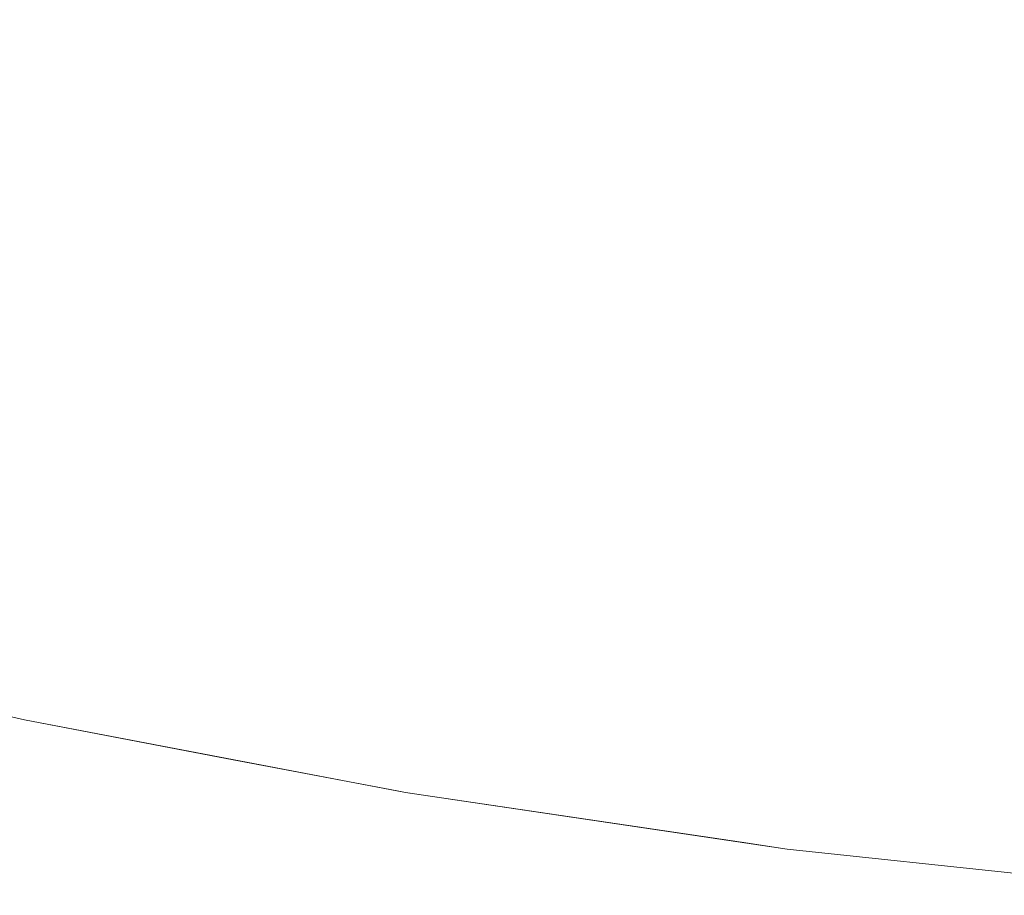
# Model space of a CAD drawing. Header units: centimetres. Extents: x -21.6 to 22.7, y 3.4 to 5.2.
# Tile 9 of 256: x -21.51787 to -21.51053, y 3.40042 to 3.40695. Entities that reach past the tile are written whole.
import ezdxf

# ---------------------------------------------------------------- set-up
doc = ezdxf.new("R2010")
doc.units = ezdxf.units.CM
doc.header["$LTSCALE"] = 2.54
doc.layers.add('Lucido design-1', color=7, linetype='Continuous')

# ---------------------------------------------------------------- blocks, each defined once
blk = doc.blocks.new('Gruppo-4-1')
at = {"color": 7, "linetype": 'Continuous', "lineweight": 9}
for points, invisible_edges in [([(-21.5142634, 3.4079215, -1872.2792876), (-21.515454, 3.4081353, -1872.2792876), (-21.5155901, 3.4070944, -1872.2821254), (-21.514386, 3.4068781, -1872.2821254)], 15), ([(-21.514386, 3.4068781, -1872.2821254), (-21.5131779, 3.4066842, -1872.2821254), (-21.5130689, 3.4077298, -1872.2792876), (-21.5142634, 3.4079215, -1872.2792876)], 15), ([(-21.5118708, 3.4075603, -1872.2792876), (-21.5130689, 3.4077298, -1872.2792876), (-21.5131779, 3.4066842, -1872.2821254), (-21.5119664, 3.4065128, -1872.2821254)], 15), ([(-21.5131244, 3.4071971, -1872.9503275), (-21.5130689, 3.4077298, -1872.9517404), (-21.5106697, 3.4074132, -1872.9517404), (-21.5107115, 3.4068786, -1872.9503275)], 15), ([(-21.5167897, 3.4073328, -1872.2821254), (-21.5179846, 3.4075932, -1872.2821254), (-21.5181348, 3.4066379, -1872.2850088), (-21.5169276, 3.4063748, -1872.2850088)], 15), ([(-21.5180613, 3.4071054, -1872.9474665), (-21.5179846, 3.4075932, -1872.9489027), (-21.5155901, 3.4070944, -1872.9489027), (-21.5156541, 3.4066039, -1872.9474665)], 15), ([(-21.5131244, 3.4071971, -1872.9503275), (-21.5131779, 3.4066842, -1872.9489027), (-21.5155901, 3.4070944, -1872.9489027), (-21.5155233, 3.4076049, -1872.9503275)], 15), ([(-21.5119664, 3.4065128, -1872.2821254), (-21.5107517, 3.406364, -1872.2821254), (-21.5106697, 3.4074132, -1872.2792876), (-21.5118708, 3.4075603, -1872.2792876)], 15), ([(-21.509466, 3.4072885, -1872.2792876), (-21.5106697, 3.4074132, -1872.2792876), (-21.5107517, 3.406364, -1872.2821254), (-21.5095343, 3.4062379, -1872.2821254)], 15), ([(-21.5107115, 3.4068786, -1872.9503275), (-21.5106697, 3.4074132, -1872.9517404), (-21.50826, 3.4071863, -1872.9517404), (-21.5082879, 3.4066505, -1872.9503275)], 15), ([(-21.5169276, 3.4063748, -1872.2850088), (-21.5157155, 3.4061339, -1872.2850088), (-21.5155901, 3.4070944, -1872.2821254), (-21.5167897, 3.4073328, -1872.2821254)], 15), ([(-21.5107115, 3.4068786, -1872.9503275), (-21.5107517, 3.406364, -1872.9489027), (-21.5131779, 3.4066842, -1872.9489027), (-21.5131244, 3.4071971, -1872.9503275)], 15), ([(-21.5156541, 3.4066039, -1872.9474665), (-21.5157155, 3.4061339, -1872.9460193), (-21.5181348, 3.4066379, -1872.9460193), (-21.5180613, 3.4071054, -1872.9474665)], 15), ([(-21.514386, 3.4068781, -1872.2821254), (-21.5155901, 3.4070944, -1872.2821254), (-21.5157155, 3.4061339, -1872.2850088), (-21.5144991, 3.4059155, -1872.2850088)], 15), ([(-21.5156541, 3.4066039, -1872.9474665), (-21.5155901, 3.4070944, -1872.9489027), (-21.5131779, 3.4066842, -1872.9489027), (-21.5132293, 3.4061916, -1872.9474665)], 15), ([(-21.5144991, 3.4059155, -1872.2850088), (-21.5132785, 3.4057196, -1872.2850088), (-21.5131779, 3.4066842, -1872.2821254), (-21.514386, 3.4068781, -1872.2821254)], 15), ([(-21.5082879, 3.4066505, -1872.9503275), (-21.5083147, 3.4061346, -1872.9489027), (-21.5107517, 3.406364, -1872.9489027), (-21.5107115, 3.4068786, -1872.9503275)], 15), ([(-21.5169276, 3.4063748, -1872.2850088), (-21.5181348, 3.4066379, -1872.2850088), (-21.518272, 3.4057653, -1872.2879344), (-21.5170535, 3.4054997, -1872.2879344)], 15), ([(-21.518205, 3.4061911, -1872.9445615), (-21.5181348, 3.4066379, -1872.9460193), (-21.5157155, 3.4061339, -1872.9460193), (-21.5157742, 3.4056847, -1872.9445615)], 15), ([(-21.5119664, 3.4065128, -1872.2821254), (-21.5131779, 3.4066842, -1872.2821254), (-21.5132785, 3.4057196, -1872.2850088), (-21.5120545, 3.4055464, -1872.2850088)], 15), ([(-21.5132293, 3.4061916, -1872.9474665), (-21.5131779, 3.4066842, -1872.9489027), (-21.5107517, 3.406364, -1872.9489027), (-21.5107903, 3.4058697, -1872.9474665)], 15), ([(-21.5132293, 3.4061916, -1872.9474665), (-21.5132785, 3.4057196, -1872.9460193), (-21.5157155, 3.4061339, -1872.9460193), (-21.5156541, 3.4066039, -1872.9474665)], 15), ([(-21.5120545, 3.4055464, -1872.2850088), (-21.5108273, 3.405396, -1872.2850088), (-21.5107517, 3.406364, -1872.2821254), (-21.5119664, 3.4065128, -1872.2821254)], 15), ([(-21.5170535, 3.4054997, -1872.2879344), (-21.5158302, 3.4052566, -1872.2879344), (-21.5157155, 3.4061339, -1872.2850088), (-21.5169276, 3.4063748, -1872.2850088)], 15), ([(-21.5095343, 3.4062379, -1872.2821254), (-21.5107517, 3.406364, -1872.2821254), (-21.5108273, 3.405396, -1872.2850088), (-21.5095973, 3.4052686, -1872.2850088)], 15), ([(-21.5107903, 3.4058697, -1872.9474665), (-21.5107517, 3.406364, -1872.9489027), (-21.5083147, 3.4061346, -1872.9489027), (-21.5083405, 3.4056391, -1872.9474665)], 15), ([(-21.5157742, 3.4056847, -1872.9445615), (-21.5158302, 3.4052566, -1872.9430936), (-21.518272, 3.4057653, -1872.9430936), (-21.518205, 3.4061911, -1872.9445615)], 15), ([(-21.5144991, 3.4059155, -1872.2850088), (-21.5157155, 3.4061339, -1872.2850088), (-21.5158302, 3.4052566, -1872.2879344), (-21.5146023, 3.4050361, -1872.2879344)], 15), ([(-21.5157742, 3.4056847, -1872.9445615), (-21.5157155, 3.4061339, -1872.9460193), (-21.5132785, 3.4057196, -1872.9460193), (-21.5133256, 3.4052684, -1872.9445615)], 15), ([(-21.5107903, 3.4058697, -1872.9474665), (-21.5108273, 3.405396, -1872.9460193), (-21.5132785, 3.4057196, -1872.9460193), (-21.5132293, 3.4061916, -1872.9474665)], 15), ([(-21.5146023, 3.4050361, -1872.2879344), (-21.5133705, 3.4048384, -1872.2879344), (-21.5132785, 3.4057196, -1872.2850088), (-21.5144991, 3.4059155, -1872.2850088)], 15), ([(-21.5083405, 3.4056391, -1872.9474665), (-21.5083652, 3.4051643, -1872.9460193), (-21.5108273, 3.405396, -1872.9460193), (-21.5107903, 3.4058697, -1872.9474665)], 15), ([(-21.5170535, 3.4054997, -1872.2879344), (-21.518272, 3.4057653, -1872.2879344), (-21.5183958, 3.4049778, -1872.2908986), (-21.5171672, 3.40471, -1872.2908986)], 15), ([(-21.5183356, 3.4053608, -1872.9416161), (-21.518272, 3.4057653, -1872.9430936), (-21.5158302, 3.4052566, -1872.9430936), (-21.5158833, 3.4048499, -1872.9416161)], 15), ([(-21.5133256, 3.4052684, -1872.9445615), (-21.5133705, 3.4048384, -1872.9430936), (-21.5158302, 3.4052566, -1872.9430936), (-21.5157742, 3.4056847, -1872.9445615)], 15), ([(-21.5120545, 3.4055464, -1872.2850088), (-21.5132785, 3.4057196, -1872.2850088), (-21.5133705, 3.4048384, -1872.2879344), (-21.512135, 3.4046636, -1872.2879344)], 15), ([(-21.5133256, 3.4052684, -1872.9445615), (-21.5132785, 3.4057196, -1872.9460193), (-21.5108273, 3.405396, -1872.9460193), (-21.5108626, 3.4049433, -1872.9445615)], 15), ([(-21.512135, 3.4046636, -1872.2879344), (-21.5108963, 3.4045119, -1872.2879344), (-21.5108273, 3.405396, -1872.2850088), (-21.5120545, 3.4055464, -1872.2850088)], 15), ([(-21.5171672, 3.40471, -1872.2908986), (-21.5159336, 3.4044649, -1872.2908986), (-21.5158302, 3.4052566, -1872.2879344), (-21.5170535, 3.4054997, -1872.2879344)], 15), ([(-21.5095973, 3.4052686, -1872.2850088), (-21.5108273, 3.405396, -1872.2850088), (-21.5108963, 3.4045119, -1872.2879344), (-21.5096549, 3.4043833, -1872.2879344)], 15), ([(-21.5108626, 3.4049433, -1872.9445615), (-21.5108273, 3.405396, -1872.9460193), (-21.5083652, 3.4051643, -1872.9460193), (-21.5083888, 3.4047104, -1872.9445615)], 15), ([(-21.5158833, 3.4048499, -1872.9416161), (-21.5159336, 3.4044649, -1872.9401294), (-21.5183958, 3.4049778, -1872.9401294), (-21.5183356, 3.4053608, -1872.9416161)], 15), ([(-21.5146023, 3.4050361, -1872.2879344), (-21.5158302, 3.4052566, -1872.2879344), (-21.5159336, 3.4044649, -1872.2908986), (-21.5146956, 3.4042426, -1872.2908986)], 15), ([(-21.5158833, 3.4048499, -1872.9416161), (-21.5158302, 3.4052566, -1872.9430936), (-21.5133705, 3.4048384, -1872.9430936), (-21.5134131, 3.4044299, -1872.9416161)], 15), ([(-21.5108626, 3.4049433, -1872.9445615), (-21.5108963, 3.4045119, -1872.9430936), (-21.5133705, 3.4048384, -1872.9430936), (-21.5133256, 3.4052684, -1872.9445615)], 15), ([(-21.5146956, 3.4042426, -1872.2908986), (-21.5134534, 3.4040432, -1872.2908986), (-21.5133705, 3.4048384, -1872.2879344), (-21.5146023, 3.4050361, -1872.2879344)], 15), ([(-21.5171672, 3.40471, -1872.2908986), (-21.5183958, 3.4049778, -1872.2908986), (-21.5185059, 3.4042776, -1872.2938976), (-21.5172682, 3.4040079, -1872.2938976)], 15), ([(-21.5184526, 3.4046167, -1872.938634), (-21.5183958, 3.4049778, -1872.9401294), (-21.5159336, 3.4044649, -1872.9401294), (-21.5159811, 3.4041018, -1872.938634)], 15), ([(-21.5083888, 3.4047104, -1872.9445615), (-21.5084113, 3.4042779, -1872.9430936), (-21.5108963, 3.4045119, -1872.9430936), (-21.5108626, 3.4049433, -1872.9445615)], 15), ([(-21.5134131, 3.4044299, -1872.9416161), (-21.5134534, 3.4040432, -1872.9401294), (-21.5159336, 3.4044649, -1872.9401294), (-21.5158833, 3.4048499, -1872.9416161)], 15), ([(-21.512135, 3.4046636, -1872.2879344), (-21.5133705, 3.4048384, -1872.2879344), (-21.5134534, 3.4040432, -1872.2908986), (-21.5122076, 3.4038669, -1872.2908986)], 15), ([(-21.5134131, 3.4044299, -1872.9416161), (-21.5133705, 3.4048384, -1872.9430936), (-21.5108963, 3.4045119, -1872.9430936), (-21.5109283, 3.404102, -1872.9416161)], 15), ([(-21.5172682, 3.4040079, -1872.2938976), (-21.5160256, 3.4037609, -1872.2938976), (-21.5159336, 3.4044649, -1872.2908986), (-21.5171672, 3.40471, -1872.2908986)], 15), ([(-21.5122076, 3.4038669, -1872.2908986), (-21.5109586, 3.4037139, -1872.2908986), (-21.5108963, 3.4045119, -1872.2879344), (-21.512135, 3.4046636, -1872.2879344)], 15), ([(-21.5159811, 3.4041018, -1872.938634), (-21.5160256, 3.4037609, -1872.9371304), (-21.5185059, 3.4042776, -1872.9371304), (-21.5184526, 3.4046167, -1872.938634)], 15), ([(-21.5096549, 3.4043833, -1872.2879344), (-21.5108963, 3.4045119, -1872.2879344), (-21.5109586, 3.4037139, -1872.2908986), (-21.5097069, 3.4035843, -1872.2908986)], 15), ([(-21.5109283, 3.404102, -1872.9416161), (-21.5108963, 3.4045119, -1872.9430936), (-21.5084113, 3.4042779, -1872.9430936), (-21.5084326, 3.403867, -1872.9416161)], 15), ([(-21.5146956, 3.4042426, -1872.2908986), (-21.5159336, 3.4044649, -1872.2908986), (-21.5160256, 3.4037609, -1872.2938976), (-21.5147784, 3.4035369, -1872.2938976)], 15), ([(-21.5159811, 3.4041018, -1872.938634), (-21.5159336, 3.4044649, -1872.9401294), (-21.5134534, 3.4040432, -1872.9401294), (-21.5134914, 3.4036785, -1872.938634)], 15), ([(-21.5109283, 3.404102, -1872.9416161), (-21.5109586, 3.4037139, -1872.9401294), (-21.5134534, 3.4040432, -1872.9401294), (-21.5134131, 3.4044299, -1872.9416161)], 15), ([(-21.5172682, 3.4040079, -1872.2938976), (-21.5185059, 3.4042776, -1872.2938976), (-21.5186019, 3.4036666, -1872.2969274), (-21.5173564, 3.4033952, -1872.2969274)], 15), ([(-21.5185557, 3.4039608, -1872.9356192), (-21.5185059, 3.4042776, -1872.9371304), (-21.5160256, 3.4037609, -1872.9371304), (-21.5160672, 3.4034425, -1872.9356192)], 15), ([(-21.5147784, 3.4035369, -1872.2938976), (-21.5135271, 3.4033361, -1872.2938976), (-21.5134534, 3.4040432, -1872.2908986), (-21.5146956, 3.4042426, -1872.2908986)], 15), ([(-21.5134914, 3.4036785, -1872.938634), (-21.5135271, 3.4033361, -1872.9371304), (-21.5160256, 3.4037609, -1872.9371304), (-21.5159811, 3.4041018, -1872.938634)], 15), ([(-21.5084326, 3.403867, -1872.9416161), (-21.5084528, 3.403478, -1872.9401294), (-21.5109586, 3.4037139, -1872.9401294), (-21.5109283, 3.404102, -1872.9416161)], 15), ([(-21.5173564, 3.4033952, -1872.2969274), (-21.5161059, 3.4031467, -1872.2969274), (-21.5160256, 3.4037609, -1872.2938976), (-21.5172682, 3.4040079, -1872.2938976)], 15), ([(-21.5122076, 3.4038669, -1872.2908986), (-21.5134534, 3.4040432, -1872.2908986), (-21.5135271, 3.4033361, -1872.2938976), (-21.5122722, 3.4031586, -1872.2938976)], 15), ([(-21.5134914, 3.4036785, -1872.938634), (-21.5134534, 3.4040432, -1872.9401294), (-21.5109586, 3.4037139, -1872.9401294), (-21.5109872, 3.403348, -1872.938634)], 15), ([(-21.5160672, 3.4034425, -1872.9356192), (-21.5161059, 3.4031467, -1872.9341007), (-21.5186019, 3.4036666, -1872.9341007), (-21.5185557, 3.4039608, -1872.9356192)], 15), ([(-21.5122722, 3.4031586, -1872.2938976), (-21.511014, 3.4030044, -1872.2938976), (-21.5109586, 3.4037139, -1872.2908986), (-21.5122076, 3.4038669, -1872.2908986)], 15), ([(-21.5147784, 3.4035369, -1872.2938976), (-21.5160256, 3.4037609, -1872.2938976), (-21.5161059, 3.4031467, -1872.2969274), (-21.5148508, 3.4029213, -1872.2969274)], 15), ([(-21.5160672, 3.4034425, -1872.9356192), (-21.5160256, 3.4037609, -1872.9371304), (-21.5135271, 3.4033361, -1872.9371304), (-21.5135605, 3.4030163, -1872.9356192)], 15), ([(-21.5097069, 3.4035843, -1872.2908986), (-21.5109586, 3.4037139, -1872.2908986), (-21.511014, 3.4030044, -1872.2938976), (-21.5097531, 3.4028738, -1872.2938976)], 15), ([(-21.5109872, 3.403348, -1872.938634), (-21.5109586, 3.4037139, -1872.9401294), (-21.5084528, 3.403478, -1872.9401294), (-21.5084719, 3.4031112, -1872.938634)], 15), ([(-21.5173564, 3.4033952, -1872.2969274), (-21.5186019, 3.4036666, -1872.2969274), (-21.5186837, 3.4031467, -1872.2999838), (-21.5174315, 3.4028737, -1872.2999838)], 15), ([(-21.5186446, 3.4033952, -1872.9325755), (-21.5186019, 3.4036666, -1872.9341007), (-21.5161059, 3.4031467, -1872.9341007), (-21.5161415, 3.4028737, -1872.9325755)], 15), ([(-21.5109872, 3.403348, -1872.938634), (-21.511014, 3.4030044, -1872.9371304), (-21.5135271, 3.4033361, -1872.9371304), (-21.5134914, 3.4036785, -1872.938634)], 15), ([(-21.5148508, 3.4029213, -1872.2969274), (-21.5135915, 3.4027192, -1872.2969274), (-21.5135271, 3.4033361, -1872.2938976), (-21.5147784, 3.4035369, -1872.2938976)], 15), ([(-21.5135605, 3.4030163, -1872.9356192), (-21.5135915, 3.4027192, -1872.9341007), (-21.5161059, 3.4031467, -1872.9341007), (-21.5160672, 3.4034425, -1872.9356192)], 15), ([(-21.5161415, 3.4028737, -1872.9325755), (-21.5161742, 3.4026239, -1872.9310442), (-21.5186837, 3.4031467, -1872.9310442), (-21.5186446, 3.4033952, -1872.9325755)], 15), ([(-21.5174315, 3.4028737, -1872.2999838), (-21.5161742, 3.4026239, -1872.2999838), (-21.5161059, 3.4031467, -1872.2969274), (-21.5173564, 3.4033952, -1872.2969274)], 15), ([(-21.5122722, 3.4031586, -1872.2938976), (-21.5135271, 3.4033361, -1872.2938976), (-21.5135915, 3.4027192, -1872.2969274), (-21.5123285, 3.4025405, -1872.2969274)], 15), ([(-21.5135605, 3.4030163, -1872.9356192), (-21.5135271, 3.4033361, -1872.9371304), (-21.511014, 3.4030044, -1872.9371304), (-21.5110391, 3.4026835, -1872.9356192)], 15), ([(-21.5084719, 3.4031112, -1872.938634), (-21.5084898, 3.4027668, -1872.9371304), (-21.511014, 3.4030044, -1872.9371304), (-21.5109872, 3.403348, -1872.938634)], 15), ([(-21.5174315, 3.4028737, -1872.2999838), (-21.5186837, 3.4031467, -1872.2999838), (-21.5187509, 3.4027192, -1872.3030627), (-21.5174932, 3.402445, -1872.3030627)], 15), ([(-21.5187191, 3.4029213, -1872.9295074), (-21.5186837, 3.4031467, -1872.9310442), (-21.5161742, 3.4026239, -1872.9310442), (-21.5162038, 3.4023973, -1872.9295074)], 15), ([(-21.5148508, 3.4029213, -1872.2969274), (-21.5161059, 3.4031467, -1872.2969274), (-21.5161742, 3.4026239, -1872.2999838), (-21.5149123, 3.4023973, -1872.2999838)], 15), ([(-21.5161415, 3.4028737, -1872.9325755), (-21.5161059, 3.4031467, -1872.9341007), (-21.5135915, 3.4027192, -1872.9341007), (-21.5136201, 3.402445, -1872.9325755)], 15), ([(-21.5123285, 3.4025405, -1872.2969274), (-21.5110624, 3.4023854, -1872.2969274), (-21.511014, 3.4030044, -1872.2938976), (-21.5122722, 3.4031586, -1872.2938976)], 15), ([(-21.5110391, 3.4026835, -1872.9356192), (-21.5110624, 3.4023854, -1872.9341007), (-21.5135915, 3.4027192, -1872.9341007), (-21.5135605, 3.4030163, -1872.9356192)], 15), ([(-21.5097531, 3.4028738, -1872.2938976), (-21.511014, 3.4030044, -1872.2938976), (-21.5110624, 3.4023854, -1872.2969274), (-21.5097934, 3.4022539, -1872.2969274)], 15), ([(-21.5110391, 3.4026835, -1872.9356192), (-21.511014, 3.4030044, -1872.9371304), (-21.5084898, 3.4027668, -1872.9371304), (-21.5085066, 3.4024451, -1872.9356192)], 15), ([(-21.5162038, 3.4023973, -1872.9295074), (-21.5162303, 3.4021941, -1872.9279654), (-21.5187509, 3.4027192, -1872.9279654), (-21.5187191, 3.4029213, -1872.9295074)], 15), ([(-21.5149123, 3.4023973, -1872.2999838), (-21.5136463, 3.4021941, -1872.2999838), (-21.5135915, 3.4027192, -1872.2969274), (-21.5148508, 3.4029213, -1872.2969274)], 15), ([(-21.5174932, 3.402445, -1872.3030627), (-21.5162303, 3.4021941, -1872.3030627), (-21.5161742, 3.4026239, -1872.2999838), (-21.5174315, 3.4028737, -1872.2999838)], 15), ([(-21.5136201, 3.402445, -1872.9325755), (-21.5136463, 3.4021941, -1872.9310442), (-21.5161742, 3.4026239, -1872.9310442), (-21.5161415, 3.4028737, -1872.9325755)], 15), ([(-21.5174932, 3.402445, -1872.3030627), (-21.5187509, 3.4027192, -1872.3030627), (-21.5188034, 3.4023854, -1872.3061596), (-21.5175413, 3.4021103, -1872.3061596)], 15), ([(-21.518779, 3.4025405, -1872.9264189), (-21.5187509, 3.4027192, -1872.9279654), (-21.5162303, 3.4021941, -1872.9279654), (-21.5162538, 3.4020144, -1872.9264189)], 15), ([(-21.5123285, 3.4025405, -1872.2969274), (-21.5135915, 3.4027192, -1872.2969274), (-21.5136463, 3.4021941, -1872.2999838), (-21.5123765, 3.4020144, -1872.2999838)], 15), ([(-21.5136201, 3.402445, -1872.9325755), (-21.5135915, 3.4027192, -1872.9341007), (-21.5110624, 3.4023854, -1872.9341007), (-21.5110838, 3.4021103, -1872.9325755)], 15), ([(-21.5085066, 3.4024451, -1872.9356192), (-21.5085221, 3.4021462, -1872.9341007), (-21.5110624, 3.4023854, -1872.9341007), (-21.5110391, 3.4026835, -1872.9356192)], 15), ([(-21.5149123, 3.4023973, -1872.2999838), (-21.5161742, 3.4026239, -1872.2999838), (-21.5162303, 3.4021941, -1872.3030627), (-21.5149629, 3.4019665, -1872.3030627)], 15), ([(-21.5162038, 3.4023973, -1872.9295074), (-21.5161742, 3.4026239, -1872.9310442), (-21.5136463, 3.4021941, -1872.9310442), (-21.51367, 3.4019665, -1872.9295074)], 15), ([(-21.5162538, 3.4020144, -1872.9264189), (-21.5162742, 3.4018585, -1872.9248685), (-21.5188034, 3.4023854, -1872.9248685), (-21.518779, 3.4025405, -1872.9264189)], 15), ([(-21.5123765, 3.4020144, -1872.2999838), (-21.5111035, 3.4018585, -1872.2999838), (-21.5110624, 3.4023854, -1872.2969274), (-21.5123285, 3.4025405, -1872.2969274)], 15), ([(-21.5206655, 3.4023876, -1872.915514), (-21.5178324, 3.4017263, -1872.915514), (-21.5178324, 3.4017263, -1872.315514), (-21.518868, 3.401968, -1872.315514)], 10), ([(-21.5188692, 3.4019665, -1872.9170764), (-21.5178324, 3.4017263, -1872.915514), (-21.5206655, 3.4023876, -1872.915514)], 9), ([(-21.5175413, 3.4021103, -1872.3061596), (-21.5188034, 3.4023854, -1872.3061596), (-21.518841, 3.4021462, -1872.3092701), (-21.5175758, 3.4018705, -1872.3092701)], 15), ([(-21.5188241, 3.4022539, -1872.9233146), (-21.5188034, 3.4023854, -1872.9248685), (-21.5162742, 3.4018585, -1872.9248685), (-21.5162915, 3.4017263, -1872.9233146)], 15), ([(-21.5175413, 3.4021103, -1872.3061596), (-21.5162742, 3.4018585, -1872.3061596), (-21.5162303, 3.4021941, -1872.3030627), (-21.5174932, 3.402445, -1872.3030627)], 15), ([(-21.51367, 3.4019665, -1872.9295074), (-21.5136913, 3.4017624, -1872.9279654), (-21.5162303, 3.4021941, -1872.9279654), (-21.5162038, 3.4023973, -1872.9295074)], 15), ([(-21.5149629, 3.4019665, -1872.3030627), (-21.5136913, 3.4017624, -1872.3030627), (-21.5136463, 3.4021941, -1872.2999838), (-21.5149123, 3.4023973, -1872.2999838)], 15), ([(-21.5110838, 3.4021103, -1872.9325755), (-21.5111035, 3.4018585, -1872.9310442), (-21.5136463, 3.4021941, -1872.9310442), (-21.5136201, 3.402445, -1872.9325755)], 15), ([(-21.5097934, 3.4022539, -1872.2969274), (-21.5110624, 3.4023854, -1872.2969274), (-21.5111035, 3.4018585, -1872.2999838), (-21.5098277, 3.4017263, -1872.2999838)], 15), ([(-21.5110838, 3.4021103, -1872.9325755), (-21.5110624, 3.4023854, -1872.9341007), (-21.5085221, 3.4021462, -1872.9341007), (-21.5085364, 3.4018705, -1872.9325755)], 15), ([(-21.5162915, 3.4017263, -1872.9233146), (-21.5163056, 3.4016181, -1872.9217579), (-21.518841, 3.4021462, -1872.9217579), (-21.5188241, 3.4022539, -1872.9233146)], 15), ([(-21.5149629, 3.4019665, -1872.3030627), (-21.5162303, 3.4021941, -1872.3030627), (-21.5162742, 3.4018585, -1872.3061596), (-21.5150024, 3.4016301, -1872.3061596)], 15), ([(-21.5162538, 3.4020144, -1872.9264189), (-21.5162303, 3.4021941, -1872.9279654), (-21.5136913, 3.4017624, -1872.9279654), (-21.5137101, 3.4015819, -1872.9264189)], 15), ([(-21.5123765, 3.4020144, -1872.2999838), (-21.5136463, 3.4021941, -1872.2999838), (-21.5136913, 3.4017624, -1872.3030627), (-21.5124159, 3.4015819, -1872.3030627)], 15), ([(-21.51367, 3.4019665, -1872.9295074), (-21.5136463, 3.4021941, -1872.9310442), (-21.5111035, 3.4018585, -1872.9310442), (-21.5111213, 3.4016301, -1872.9295074)], 15), ([(-21.5175758, 3.4018705, -1872.3092701), (-21.518841, 3.4021462, -1872.3092701), (-21.5188636, 3.4020025, -1872.3123898), (-21.5175966, 3.4017263, -1872.3123898)], 15), ([(-21.5188542, 3.4020624, -1872.920199), (-21.518841, 3.4021462, -1872.9217579), (-21.5163056, 3.4016181, -1872.9217579), (-21.5163166, 3.4015338, -1872.920199)], 15), ([(-21.5175758, 3.4018705, -1872.3092701), (-21.5163056, 3.4016181, -1872.3092701), (-21.5162742, 3.4018585, -1872.3061596), (-21.5175413, 3.4021103, -1872.3061596)], 15), ([(-21.5085364, 3.4018705, -1872.9325755), (-21.5085496, 3.4016181, -1872.9310442), (-21.5111035, 3.4018585, -1872.9310442), (-21.5110838, 3.4021103, -1872.9325755)], 15), ([(-21.5163166, 3.4015338, -1872.920199), (-21.5163245, 3.4014735, -1872.9186383), (-21.5188636, 3.4020025, -1872.9186383), (-21.5188542, 3.4020624, -1872.920199)], 15), ([(-21.5137101, 3.4015819, -1872.9264189), (-21.5137264, 3.4014253, -1872.9248685), (-21.5162742, 3.4018585, -1872.9248685), (-21.5162538, 3.4020144, -1872.9264189)], 15), ([(-21.5124159, 3.4015819, -1872.3030627), (-21.5111373, 3.4014253, -1872.3030627), (-21.5111035, 3.4018585, -1872.2999838), (-21.5123765, 3.4020144, -1872.2999838)], 15), ([(-21.5188692, 3.4019665, -1872.9170764), (-21.5188636, 3.4020025, -1872.9186383), (-21.5163245, 3.4014735, -1872.9186383), (-21.5163292, 3.4014374, -1872.9170764)], 15), ([(-21.5178324, 3.4017263, -1872.915514), (-21.5188692, 3.4019665, -1872.9170764), (-21.5163292, 3.4014374, -1872.9170764)], 11), ([(-21.5175966, 3.4017263, -1872.3123898), (-21.5188636, 3.4020025, -1872.3123898), (-21.518868, 3.401968, -1872.315514), (-21.5178324, 3.4017263, -1872.315514)], 11), ([(-21.5150024, 3.4016301, -1872.3061596), (-21.5137264, 3.4014253, -1872.3061596), (-21.5136913, 3.4017624, -1872.3030627), (-21.5149629, 3.4019665, -1872.3030627)], 15), ([(-21.5111213, 3.4016301, -1872.9295074), (-21.5111373, 3.4014253, -1872.9279654), (-21.5136913, 3.4017624, -1872.9279654), (-21.51367, 3.4019665, -1872.9295074)], 15), ([(-21.5175966, 3.4017263, -1872.3123898), (-21.5163245, 3.4014735, -1872.3123898), (-21.5163056, 3.4016181, -1872.3092701), (-21.5175758, 3.4018705, -1872.3092701)], 15), ([(-21.5150024, 3.4016301, -1872.3061596), (-21.5162742, 3.4018585, -1872.3061596), (-21.5163056, 3.4016181, -1872.3092701), (-21.5150307, 3.4013891, -1872.3092701)], 15), ([(-21.5162915, 3.4017263, -1872.9233146), (-21.5162742, 3.4018585, -1872.9248685), (-21.5137264, 3.4014253, -1872.9248685), (-21.5137403, 3.4012926, -1872.9233146)], 15), ([(-21.5098277, 3.4017263, -1872.2999838), (-21.5111035, 3.4018585, -1872.2999838), (-21.5111373, 3.4014253, -1872.3030627), (-21.5098559, 3.4012926, -1872.3030627)], 15), ([(-21.5111213, 3.4016301, -1872.9295074), (-21.5111035, 3.4018585, -1872.9310442), (-21.5085496, 3.4016181, -1872.9310442), (-21.5085615, 3.4013891, -1872.9295074)], 15), ([(-21.5178324, 3.4017263, -1872.315514), (-21.516328, 3.4014399, -1872.315514), (-21.5163245, 3.4014735, -1872.3123898), (-21.5175966, 3.4017263, -1872.3123898)], 14), ([(-21.5150532, 3.4011971, -1872.315514), (-21.516328, 3.4014399, -1872.315514), (-21.5178324, 3.4017263, -1872.915514), (-21.5149923, 3.4011855, -1872.915514)], 10), ([(-21.516328, 3.4014399, -1872.315514), (-21.5178324, 3.4017263, -1872.315514), (-21.5178324, 3.4017263, -1872.915514)], 10), ([(-21.5163292, 3.4014374, -1872.9170764), (-21.5149923, 3.4011855, -1872.915514), (-21.5178324, 3.4017263, -1872.915514)], 9), ([(-21.5137403, 3.4012926, -1872.9233146), (-21.5137516, 3.4011838, -1872.9217579), (-21.5163056, 3.4016181, -1872.9217579), (-21.5162915, 3.4017263, -1872.9233146)], 15), ([(-21.5124159, 3.4015819, -1872.3030627), (-21.5136913, 3.4017624, -1872.3030627), (-21.5137264, 3.4014253, -1872.3061596), (-21.5124467, 3.4012442, -1872.3061596)], 15), ([(-21.5137101, 3.4015819, -1872.9264189), (-21.5136913, 3.4017624, -1872.9279654), (-21.5111373, 3.4014253, -1872.9279654), (-21.5111515, 3.4012442, -1872.9264189)], 15), ([(-21.5150307, 3.4013891, -1872.3092701), (-21.5163056, 3.4016181, -1872.3092701), (-21.5163245, 3.4014735, -1872.3123898), (-21.5150477, 3.4012442, -1872.3123898)], 15), ([(-21.5163166, 3.4015338, -1872.920199), (-21.5163056, 3.4016181, -1872.9217579), (-21.5137516, 3.4011838, -1872.9217579), (-21.5137605, 3.4010992, -1872.920199)], 15), ([(-21.5150307, 3.4013891, -1872.3092701), (-21.5137516, 3.4011838, -1872.3092701), (-21.5137264, 3.4014253, -1872.3061596), (-21.5150024, 3.4016301, -1872.3061596)], 15), ([(-21.5111515, 3.4012442, -1872.9264189), (-21.5111637, 3.4010871, -1872.9248685), (-21.5137264, 3.4014253, -1872.9248685), (-21.5137101, 3.4015819, -1872.9264189)], 15), ([(-21.5124467, 3.4012442, -1872.3061596), (-21.5111637, 3.4010871, -1872.3061596), (-21.5111373, 3.4014253, -1872.3030627), (-21.5124159, 3.4015819, -1872.3030627)], 15), ([(-21.5085615, 3.4013891, -1872.9295074), (-21.5085721, 3.4011838, -1872.9279654), (-21.5111373, 3.4014253, -1872.9279654), (-21.5111213, 3.4016301, -1872.9295074)], 15), ([(-21.5137605, 3.4010992, -1872.920199), (-21.5137668, 3.4010387, -1872.9186383), (-21.5163245, 3.4014735, -1872.9186383), (-21.5163166, 3.4015338, -1872.920199)], 15), ([(-21.5163292, 3.4014374, -1872.9170764), (-21.5163245, 3.4014735, -1872.9186383), (-21.5137668, 3.4010387, -1872.9186383), (-21.5137706, 3.4010023, -1872.9170764)], 15), ([(-21.5137706, 3.4010023, -1872.9170764), (-21.5149923, 3.4011855, -1872.915514), (-21.5163292, 3.4014374, -1872.9170764)], 11), ([(-21.5150477, 3.4012442, -1872.3123898), (-21.5163245, 3.4014735, -1872.3123898), (-21.516328, 3.4014399, -1872.315514), (-21.5150532, 3.4011971, -1872.315514)], 11), ([(-21.5124467, 3.4012442, -1872.3061596), (-21.5137264, 3.4014253, -1872.3061596), (-21.5137516, 3.4011838, -1872.3092701), (-21.5124688, 3.4010023, -1872.3092701)], 15), ([(-21.5137403, 3.4012926, -1872.9233146), (-21.5137264, 3.4014253, -1872.9248685), (-21.5111637, 3.4010871, -1872.9248685), (-21.5111741, 3.4009539, -1872.9233146)], 15), ([(-21.5098559, 3.4012926, -1872.3030627), (-21.5111373, 3.4014253, -1872.3030627), (-21.5111637, 3.4010871, -1872.3061596), (-21.5098779, 3.4009539, -1872.3061596)], 15), ([(-21.5111515, 3.4012442, -1872.9264189), (-21.5111373, 3.4014253, -1872.9279654), (-21.5085721, 3.4011838, -1872.9279654), (-21.5085816, 3.4010023, -1872.9264189)], 15), ([(-21.5150477, 3.4012442, -1872.3123898), (-21.5137668, 3.4010387, -1872.3123898), (-21.5137516, 3.4011838, -1872.3092701), (-21.5150307, 3.4013891, -1872.3092701)], 15), ([(-21.5111741, 3.4009539, -1872.9233146), (-21.5111827, 3.4008448, -1872.9217579), (-21.5137516, 3.4011838, -1872.9217579), (-21.5137403, 3.4012926, -1872.9233146)], 15), ([(-21.5150532, 3.4011971, -1872.315514), (-21.5149923, 3.4011855, -1872.315514), (-21.5137668, 3.4010387, -1872.3123898), (-21.5150477, 3.4012442, -1872.3123898)], 14), ([(-21.5124688, 3.4010023, -1872.3092701), (-21.5111827, 3.4008448, -1872.3092701), (-21.5111637, 3.4010871, -1872.3061596), (-21.5124467, 3.4012442, -1872.3061596)], 15), ([(-21.5085816, 3.4010023, -1872.9264189), (-21.5085898, 3.4008448, -1872.9248685), (-21.5111637, 3.4010871, -1872.9248685), (-21.5111515, 3.4012442, -1872.9264189)], 15), ([(-21.5149923, 3.4011855, -1872.915514), (-21.5149923, 3.4011855, -1872.315514), (-21.5150532, 3.4011971, -1872.315514)], 9), ([(-21.5124821, 3.4008569, -1872.3123898), (-21.5137668, 3.4010387, -1872.3123898), (-21.5149923, 3.4011855, -1872.315514), (-21.5124856, 3.4008145, -1872.315514)], 11), ([(-21.5124856, 3.4008145, -1872.315514), (-21.5149923, 3.4011855, -1872.315514), (-21.5149923, 3.4011855, -1872.915514), (-21.5121457, 3.4007642, -1872.915514)], 10), ([(-21.5121457, 3.4007642, -1872.915514), (-21.5149923, 3.4011855, -1872.915514), (-21.5137706, 3.4010023, -1872.9170764)], 10), ([(-21.5124688, 3.4010023, -1872.3092701), (-21.5137516, 3.4011838, -1872.3092701), (-21.5137668, 3.4010387, -1872.3123898), (-21.5124821, 3.4008569, -1872.3123898)], 15), ([(-21.5137605, 3.4010992, -1872.920199), (-21.5137516, 3.4011838, -1872.9217579), (-21.5111827, 3.4008448, -1872.9217579), (-21.5111893, 3.4007598, -1872.920199)], 15), ([(-21.5111893, 3.4007598, -1872.920199), (-21.511194, 3.4006991, -1872.9186383), (-21.5137668, 3.4010387, -1872.9186383), (-21.5137605, 3.4010992, -1872.920199)], 15), ([(-21.5098779, 3.4009539, -1872.3061596), (-21.5111637, 3.4010871, -1872.3061596), (-21.5111827, 3.4008448, -1872.3092701), (-21.5098937, 3.4007112, -1872.3092701)], 15), ([(-21.5111741, 3.4009539, -1872.9233146), (-21.5111637, 3.4010871, -1872.9248685), (-21.5085898, 3.4008448, -1872.9248685), (-21.5085967, 3.4007112, -1872.9233146)], 15), ([(-21.5137706, 3.4010023, -1872.9170764), (-21.5137668, 3.4010387, -1872.9186383), (-21.511194, 3.4006991, -1872.9186383), (-21.5111969, 3.4006626, -1872.9170764)], 15), ([(-21.5137706, 3.4010023, -1872.9170764), (-21.5111969, 3.4006626, -1872.9170764), (-21.5121457, 3.4007642, -1872.915514)], 11), ([(-21.5124821, 3.4008569, -1872.3123898), (-21.511194, 3.4006991, -1872.3123898), (-21.5111827, 3.4008448, -1872.3092701), (-21.5124688, 3.4010023, -1872.3092701)], 15), ([(-21.5085967, 3.4007112, -1872.9233146), (-21.5086024, 3.4006019, -1872.9217579), (-21.5111827, 3.4008448, -1872.9217579), (-21.5111741, 3.4009539, -1872.9233146)], 15), ([(-21.5124856, 3.4008145, -1872.315514), (-21.5121457, 3.4007642, -1872.315514), (-21.511194, 3.4006991, -1872.3123898), (-21.5124821, 3.4008569, -1872.3123898)], 14), ([(-21.5098937, 3.4007112, -1872.3092701), (-21.5111827, 3.4008448, -1872.3092701), (-21.511194, 3.4006991, -1872.3123898), (-21.5099032, 3.4005654, -1872.3123898)], 15), ([(-21.5111893, 3.4007598, -1872.920199), (-21.5111827, 3.4008448, -1872.9217579), (-21.5086024, 3.4006019, -1872.9217579), (-21.5086068, 3.4005167, -1872.920199)], 15), ([(-21.5121457, 3.4007642, -1872.915514), (-21.5121457, 3.4007642, -1872.315514), (-21.5124856, 3.4008145, -1872.315514)], 9), ([(-21.5099032, 3.4005654, -1872.3123898), (-21.511194, 3.4006991, -1872.3123898), (-21.5121457, 3.4007642, -1872.315514), (-21.5099053, 3.4005267, -1872.315514)], 11), ([(-21.5099053, 3.4005267, -1872.315514), (-21.5121457, 3.4007642, -1872.315514), (-21.5121457, 3.4007642, -1872.915514), (-21.5092932, 3.4004617, -1872.915514)], 10), ([(-21.5092932, 3.4004617, -1872.915514), (-21.5121457, 3.4007642, -1872.915514), (-21.5111969, 3.4006626, -1872.9170764)], 10), ([(-21.5086068, 3.4005167, -1872.920199), (-21.50861, 3.4004558, -1872.9186383), (-21.511194, 3.4006991, -1872.9186383), (-21.5111893, 3.4007598, -1872.920199)], 15), ([(-21.5111969, 3.4006626, -1872.9170764), (-21.511194, 3.4006991, -1872.9186383), (-21.50861, 3.4004558, -1872.9186383), (-21.5086119, 3.4004193, -1872.9170764)], 15), ([(-21.5111969, 3.4006626, -1872.9170764), (-21.5086119, 3.4004193, -1872.9170764), (-21.5092932, 3.4004617, -1872.915514)], 11)]:
    blk.add_3dface(points, dxfattribs=dict(at, invisible_edges=invisible_edges))
blk = doc.blocks.new('Gruppo-5-1')
at = {"color": 7}
blk.add_blockref('Gruppo-4-1', (0, 0), dxfattribs=at)

msp = doc.modelspace()

# ---------------------------------------------------------------- block references
at = {"layer": 'Lucido design-1', "color": 7}
msp.add_blockref('Gruppo-5-1', (0, 0), dxfattribs=at)

doc.saveas('drawing.dxf')
